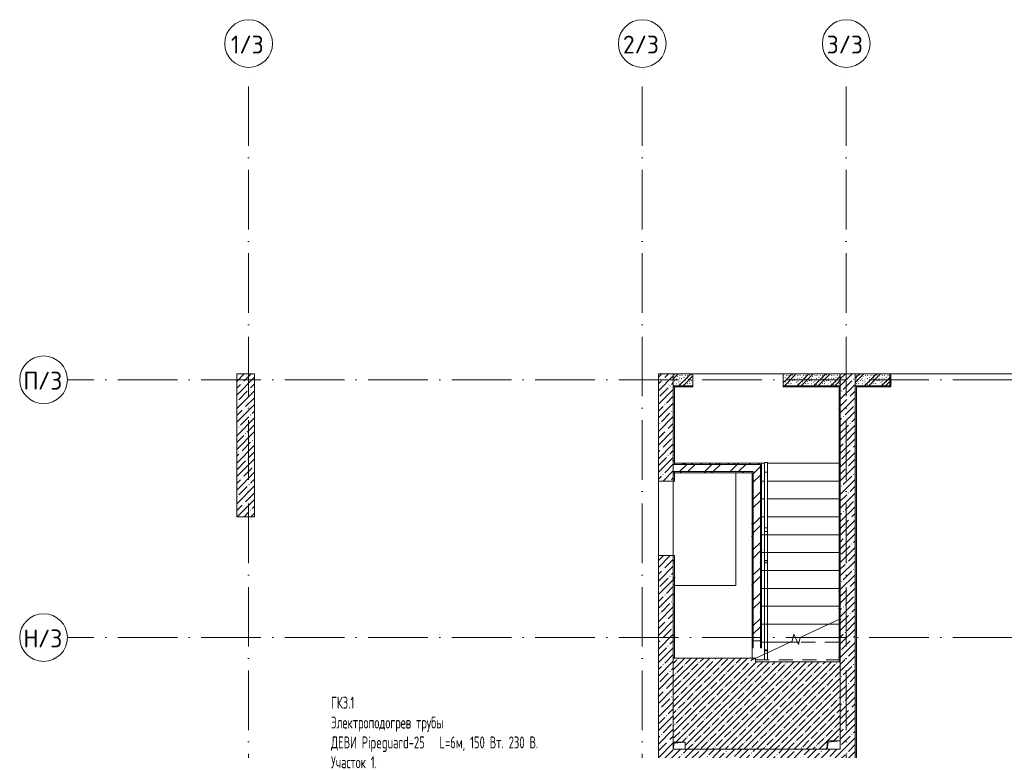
# Model space of a CAD drawing. Header units: millimetres. Extents: x 83162 to 161202, y 56220 to 105342.
# Tile 9 of 152: x 83162 to 99670, y 93083 to 105342. Entities that reach past the tile are written whole.
import ezdxf
from ezdxf import colors
from ezdxf.entities.mleader import LeaderData, LeaderLine
from ezdxf.math import Vec2, Vec3

# ---------------------------------------------------------------- set-up
doc = ezdxf.new("R2010")
doc.units = ezdxf.units.MM
doc.linetypes.add('4_ Штрихпунктир_ 10 х 2 мм', pattern=[1400, 1000, -200, 0, -200])
doc.linetypes.add('Сверху', pattern=[396.875, 238.125, -158.75])
for name, color, linetype, lineweight in [('_Сверху_ - Линия разреза ограждения', 7, 'Сверху', 9), ('_Сверху_ - Перила', 7, 'Сверху', 9), ('A-DETL-GENF-OTLN', 7, 'Continuous', 9), ('A-DOOR-____-OTLN', 7, 'Continuous', 9), ('A-DOOR-OPNG-OTLN', 7, 'Continuous', 9), ('A-FLOR-____-MCUT', 7, 'Continuous', 9), ('A-FLOR-____-OTLN', 7, 'Continuous', 9), ('A-FLOR-____-PATT', 7, 'Continuous', 9), ('A-WALL-____-MCUT', 7, 'Continuous', 9), ('A-WALL-____-OTLN', 7, 'Continuous', 9), ('A-WALL-____-PATT', 7, 'Continuous', 9), ('I-WALL-____-MCUT', 7, 'Continuous', 9), ('I-WALL-____-OTLN', 7, 'Continuous', 9), ('M-EQPM-____-OTLN', 7, 'Continuous', 9), ('S-COLS-____-MCUT', 7, 'Continuous', 9), ('S-COLS-____-OTLN', 7, 'Continuous', 9), ('S-GRID-____-IDEN', 7, 'Continuous', 9), ('S-GRID-____-OTLN', 7, 'Continuous', 9), ('S-STRS-____-MBND', 7, 'Сверху', 9), ('S-STRS-____-OTLN', 7, 'Continuous', 9), ('ДЕВИ', 7, 'Continuous', 0), ('Ограждение', 7, 'Continuous', 9), ('Опоры', 7, 'Continuous', 9), ('Перила', 7, 'Continuous', 9), ('Поручни', 7, 'Continuous', 9)]:
    doc.layers.add(name, color=color, linetype=linetype, lineweight=lineweight)
doc.styles.add('GOST Common_1', font='GOST_Common.ttf', dxfattribs={"height": 300})
doc.styles.add('ДЕВИ', font='CS_Gost2304.shx', dxfattribs={"width": 0.8})
pattern_1 = [(45, (0, 0), (-114.04925, 114.04925), []), (45, (114.05, 0), (-114.04925, 114.04925), [201.613, -40.323, 3.353, -36.97])]
pattern_2 = [(45, (0, 0), (-212.13203, 212.13203), []), (45, (0, 141.4), (-212.13203, 212.13203), [])]
pattern_3 = [(135, (150.28, 188.64), (-282.8427, 3e-14), [5, -395]), (135, (174.9, 237.36), (-282.8427, 3e-14), [5, -395]), (135, (211.96, 236.53), (-282.8427, 3e-14), [5, -395]), (135, (114.96, 223.96), (-282.8427, 3e-14), [5, -395]), (135, (77.54, 223.96), (-282.8427, 3e-14), [5, -395]), (135, (57.44, 184.52), (-282.8427, 3e-14), [5, -395]), (135, (66.21, 142.9), (-282.8427, 3e-14), [5, -395]), (135, (107.33, 161), (-282.8427, 3e-14), [5, -395]), (135, (99.08, 130.94), (-282.8427, 3e-14), [5, -395]), (135, (22.6, 136.46), (-282.8427, 3e-14), [5, -395]), (135, (21.16, 168.08), (-282.8427, 3e-14), [5, -395]), (135, (46.13, 96.12), (-282.8427, 3e-14), [5, -395]), (135, (3.54, 74.6), (-282.8427, 3e-14), [5, -395]), (135, (40.3, 47.56), (-282.8427, 3e-14), [5, -395]), (135, (39.77, 18.47), (-282.8427, 3e-14), [5, -395]), (135, (76.94, 37.28), (-282.8427, 3e-14), [5, -395]), (135, (114.18, 62.4), (-282.8427, 3e-14), [5, -395]), (135, (139.87, 90.2), (-282.8427, 3e-14), [5, -395]), (135, (141.44, 15.82), (-282.8427, 3e-14), [5, -395]), (135, (188.69, 26.73), (-282.8427, 3e-14), [5, -395]), (135, (176.14, 51.36), (-282.8427, 3e-14), [5, -395]), (135, (177.03, 0), (-282.8427, 3e-14), [5, -395]), (135, (276.61, 8.22), (-282.8427, 3e-14), [5, -395]), (135, (271.19, 31.72), (-282.8427, 3e-14), [5, -395]), (135, (268.29, 119.65), (-282.8427, 3e-14), [5, -395]), (135, (237.92, 101.95), (-282.8427, 3e-14), [5, -395]), (135, (237.92, 158.27), (-282.8427, 3e-14), [5, -395]), (135, (260.4, 204.35), (-282.8427, 3e-14), [5, -395]), (135, (275.54, 235.4), (-282.8427, 3e-14), [5, -395]), (135, (117.62, 268.96), (-282.8427, 3e-14), [5, -395]), (135, (203.62, 273.83), (-282.8427, 3e-14), [5, -395]), (135, (47.24, 279.3), (-282.8427, 3e-14), [5, -395]), (135, (23.2, 266.16), (-282.8427, 3e-14), [5, -395]), (135, (42.78, 232.52), (-282.8427, 3e-14), [5, -395]), (135, (177.76, 90.57), (-282.8427, 3e-14), [5, -395]), (135, (181.12, 121.8), (-282.8427, 3e-14), [5, -395]), (135, (206.73, 172.06), (-282.8427, 3e-14), [5, -395]), (135, (143.14, 136.62), (-282.8427, 3e-14), [5, -395]), (135, (211.51, 131.86), (-282.8427, 3e-14), [5, -395]), (135, (81.47, 95.1), (-282.8427, 3e-14), [5, -395]), (135, (235.13, 60.46), (-282.8427, 3e-14), [5, -395]), (135, (242.24, 4.89), (-282.8427, 3e-14), [5, -395]), (45, (0, 106.07), (-282.8427, 0), []), (45, (106.07, 0), (-282.8427, 0), []), (45, (176.78, 0), (-282.8427, 0), []), (45, (0, 176.78), (-282.8427, 0), [])]
pattern_4 = [(0, (0, 0), (203.2, 50.8), [3.353, -149.047, 3.353, -149.047, -812.8]), (0, (0, 0), (203.2, 50.8), [-304.8, 3.353, -301.447, 3.353, -149.047, -355.6]), (0, (0, 0), (203.2, 50.8), [-762, 3.353, -98.247, 3.353, -250.647]), (120, (76.2, 25.4), (-145.59409, 150.576362), [3.353, -149.047, 3.353, -149.047, -812.8]), (120, (76.2, 25.4), (-145.59409, 150.576362), [-304.8, 3.353, -301.447, 3.353, -149.047, -355.6]), (120, (76.2, 25.4), (-145.59409, 150.576362), [-762, 3.353, -98.247, 3.353, -250.647]), (240, (101.6, 127), (-57.60591, -201.376362), [3.353, -149.047, 3.353, -149.047, -812.8]), (240, (101.6, 127), (-57.60591, -201.376362), [-304.8, 3.353, -301.447, 3.353, -149.047, -355.6]), (240, (101.6, 127), (-57.60591, -201.376362), [-762, 3.353, -98.247, 3.353, -250.647])]

# ---------------------------------------------------------------- blocks, each defined once
blk = doc.blocks.new('АР_Проем - Настраиваемый-3648971-ВКК_01_К3_З_ЭОМ_греющий кабель_')
at = {"layer": 'A-DOOR-OPNG-OTLN', "color": 254, "lineweight": 5, "true_color": 0xcccccc}
for p, q in [((-625, 125), (625, 125)), ((-625, -125), (625, -125))]:
    blk.add_line(p, q, dxfattribs=at)
blk = doc.blocks.new('КР_Колонна_ЖБ_Прямоугольная - 300x2400h_B40-V7-ВКК_01_К3_З_ЭОМ_греющий кабель_')
at = {"layer": 'S-COLS-____-OTLN', "lineweight": 5, "true_color": 0xcccccc}
h = blk.add_hatch(dxfattribs=at)
h.set_pattern_fill('FP_11', color=254, style=0, pattern_type=2)
h.set_pattern_definition([(225, (86950, 98200), (114.04925, -114.04925), []), (225, (86835.95, 98200), (114.04925, -114.04925), [201.613, -40.323, 3.353, -36.97])])
h.paths.add_polyline_path([(-150, 1200), (-150, -1200), (150, -1200), (150, 1200)])
at = {"layer": 'S-COLS-____-MCUT', "color": 254, "lineweight": 5, "true_color": 0xcccccc}
for p, q in [((150, 1200), (-150, 1200)), ((-150, 1200), (-150, -1200)), ((150, -1200), (150, 1200)), ((-150, -1200), (150, -1200))]:
    blk.add_line(p, q, dxfattribs=at)
blk = doc.blocks.new('АР_Канал вертикальный прямоугольный - ОВО-3635520-ВКК_01_К3_З_ЭОМ_греющий кабель_')
at = {"layer": 'A-DETL-GENF-OTLN', "lineweight": 5, "true_color": 0xf4f4f4}
blk.add_hatch(color=7, dxfattribs=at).paths.add_polyline_path([(-110, -70), (-92, 52), (110, 70), (-110, 70)])
at = {"layer": 'A-DETL-GENF-OTLN', "color": 254, "lineweight": 13, "true_color": 0xcccccc}
for p, q in [((110, 70), (-110, 70)), ((-110, 70), (-110, -70)), ((110, 70), (-110, 70)), ((-110, 70), (-110, -70)), ((-110, -70), (-92, 52)), ((-110, -70), (-92, 52)), ((-92, 52), (110, 70)), ((-92, 52), (110, 70)), ((110, -70), (110, 70)), ((-110, -70), (110, -70))]:
    blk.add_line(p, q, dxfattribs=at)
at = {"layer": 'M-EQPM-____-OTLN', "color": 254, "lineweight": 5, "true_color": 0xcccccc}
for p, q in [((-110, -70), (-110, 70)), ((-110, 70), (110, 70)), ((110, 70), (110, -70)), ((110, -70), (-110, -70))]:
    blk.add_line(p, q, dxfattribs=at)
blk = doc.blocks.new('АР_Канал вертикальный прямоугольный - ОВО-6283216-ВКК_01_К3_З_ЭОМ_греющий кабель_')
at = {"layer": 'A-DETL-GENF-OTLN', "lineweight": 5, "true_color": 0xf4f4f4}
blk.add_hatch(color=7, dxfattribs=at).paths.add_polyline_path([(-100, -60), (-84, 44), (100, 60), (-100, 60)])
at = {"layer": 'A-DETL-GENF-OTLN', "color": 254, "lineweight": 13, "true_color": 0xcccccc}
for p, q in [((100, 60), (-100, 60)), ((-100, 60), (-100, -60)), ((100, 60), (-100, 60)), ((-100, 60), (-100, -60)), ((-100, -60), (-84, 44)), ((-100, -60), (-84, 44)), ((-84, 44), (100, 60)), ((-84, 44), (100, 60)), ((100, -60), (100, 60)), ((-100, -60), (100, -60))]:
    blk.add_line(p, q, dxfattribs=at)
at = {"layer": 'M-EQPM-____-OTLN', "color": 254, "lineweight": 5, "true_color": 0xcccccc}
for p, q in [((-100, -60), (-100, 60)), ((-100, 60), (100, 60)), ((100, 60), (100, -60)), ((100, -60), (-100, -60))]:
    blk.add_line(p, q, dxfattribs=at)
blk = doc.blocks.new('Ограждение - Ограждение-3937994-ВКК_01_К3_З_ЭОМ_греющий кабель_')
at = {"layer": '_Сверху_ - Линия разреза ограждения', "color": 254, "lineweight": 5, "true_color": 0xcccccc}
for p in [(8650, 37350), (8650, 36352)]:
    blk.add_line(p, (8650, 34350), dxfattribs=at)
at = {"layer": 'Поручни', "color": 254, "lineweight": 5, "true_color": 0xcccccc}
for p, q in [((8650, 37350), (8700, 37350)), ((8700, 37350), (8700, 34350)), ((8700, 36352), (8700, 34350)), ((8700, 34350), (8650, 34350))]:
    blk.add_line(p, q, dxfattribs=at)
blk = doc.blocks.new('Тип перил - Перила_Внутренний_-3938193-ВКК_01_К3_З_ЭОМ_греющий кабель_')
at = {"layer": 'Перила', "color": 254, "lineweight": 5, "true_color": 0xcccccc}
for p, q in [((8650, 37350), (8700, 37350)), ((8650, 36415), (8650, 37350)), ((8700, 37350), (8700, 36415)), ((8700, 36415), (8650, 36415)), ((8650, 36415), (8650, 36352)), ((8650, 36352), (8700, 36352)), ((8700, 36352), (8700, 36415))]:
    blk.add_line(p, q, dxfattribs=at)
blk = doc.blocks.new('Тип перил - Перила_Внутренний_-V37-ВКК_01_К3_З_ЭОМ_греющий кабель_')
at = {"layer": '_Сверху_ - Перила', "color": 254, "lineweight": 5, "true_color": 0xcccccc}
for p, q in [((8700, 37350), (8650, 37350)), ((8650, 37350), (8650, 34350)), ((8700, 37350), (8700, 34350)), ((8700, 34350), (8650, 34350))]:
    blk.add_line(p, q, dxfattribs=at)
blk = doc.blocks.new('PRJ_Опора_Прямоугольная_КТорцу_1эт - PRJ_Опора_Прямоугольная_КТорцу_1эт-4031404-ВКК_01_К3_З_ЭОМ_греющий кабель_')
at = {"layer": 'Опоры', "color": 254, "lineweight": 5, "true_color": 0xcccccc}
for p, q in [((20, 20), (-20, 20)), ((-20, 20), (-20, -20)), ((20, -20), (20, 20)), ((-20, -20), (20, -20))]:
    blk.add_line(p, q, dxfattribs=at)
blk = doc.blocks.new('Ограждение - Ограждение-4032749-ВКК_01_К3_З_ЭОМ_греющий кабель_')
at = {"layer": '_Сверху_ - Линия разреза ограждения', "color": 254, "lineweight": 5, "true_color": 0xcccccc}
for p, q in [((8650, 34298), (8650, 34200)), ((8650, 34298), (8650, 34200)), ((8700, 34200), (8650, 34200)), ((8700, 34200), (8650, 34200)), ((8700, 34321), (8700, 34200)), ((8700, 34321), (8700, 34200))]:
    blk.add_line(p, q, dxfattribs=at)
at = {"layer": 'Поручни', "color": 254, "lineweight": 5, "true_color": 0xcccccc}
for p, q in [((8650, 34350), (8700, 34350)), ((8650, 34350), (8650, 34298)), ((8700, 34350), (8700, 34321)), ((8650, 34298), (8700, 34321)), ((8650, 34298), (8700, 34321))]:
    blk.add_line(p, q, dxfattribs=at)
blk = doc.blocks.new('Тип перил - Перила_Внутренний_-4032753-ВКК_01_К3_З_ЭОМ_греющий кабель_')
at = {"layer": '_Сверху_ - Перила', "color": 254, "lineweight": 5, "true_color": 0xcccccc}
for p, q in [((8650, 34298), (8650, 34200)), ((8700, 34200), (8650, 34200)), ((8700, 34321), (8700, 34200))]:
    blk.add_line(p, q, dxfattribs=at)
at = {"layer": 'Перила', "color": 254, "lineweight": 5, "true_color": 0xcccccc}
for p, q in [((8700, 34350), (8650, 34350)), ((8650, 34350), (8650, 34298)), ((8700, 34350), (8700, 34321)), ((8650, 34298), (8700, 34321))]:
    blk.add_line(p, q, dxfattribs=at)
blk = doc.blocks.new('PRJ_Опора_Прямоугольная_КТорцу_1эт - PRJ_Опора_Прямоугольная_КТорцу_1эт-V38-ВКК_01_К3_З_ЭОМ_греющий кабель_')
at = {"layer": 'Опоры', "color": 254, "lineweight": 5, "true_color": 0xcccccc}
for p, q in [((20, 20), (0, 20)), ((20, -20), (20, 20)), ((0, -20), (20, -20))]:
    blk.add_line(p, q, dxfattribs=at)
blk = doc.blocks.new('Ограждение - Ограждение-4032907-ВКК_01_К3_З_ЭОМ_греющий кабель_')
at = {"layer": 'Поручни', "color": 254, "lineweight": 5, "true_color": 0xcccccc}
for p, q in [((8650, 37510), (8700, 37510)), ((8650, 37510), (8650, 37350)), ((8700, 37510), (8700, 37350)), ((8700, 37350), (8650, 37350))]:
    blk.add_line(p, q, dxfattribs=at)
blk = doc.blocks.new('240311_Наметкина 10_РД_АР_К3_R21_rvt-1-ВКК_01_К3_З_ЭОМ_греющий кабель_')
at = {"layer": 'A-FLOR-____-PATT', "lineweight": 5, "true_color": 0xcccccc}
h = blk.add_hatch(dxfattribs=at)
h.set_pattern_fill('FP_27', color=254, style=0, pattern_type=2)
h.set_pattern_definition([(45, (0, 0), (-105.00536, 105.00536), [148.5, -24.75, 4.95, -24.75]), (45, (0, 104.94), (-105.00536, 105.00536), [])])
h.paths.add_polyline_path([(96700, 93100), (96700, 93240), (96920, 93240), (96920, 94570), (95500, 94570), (95500, 94630), (94120, 94630), (94120, 93220), (94320, 93220), (94320, 93100), (95085, 93100)])
at = {"layer": 'A-WALL-____-PATT', "lineweight": 5, "true_color": 0xcccccc}
h = blk.add_hatch(dxfattribs=at)
h.set_pattern_fill('FP_1', color=254, style=0, pattern_type=2)
h.set_pattern_definition(pattern_1)
h.paths.add_polyline_path([(94020, 90950), (94120, 90950), (94120, 96350), (93870, 96350), (93870, 90950)])
h.paths.add_polyline_path([(94120, 97600), (94120, 99400), (93870, 99400), (93870, 97600)])
h = blk.add_hatch(dxfattribs=at)
h.set_pattern_fill('FP_29', color=254, style=0, pattern_type=2)
h.set_pattern_definition(pattern_3)
h.paths.add_polyline_path([(94450, 99200), (94450, 99400), (94120, 99400), (94120, 99200)])
h = blk.add_hatch(dxfattribs=at)
h.set_pattern_fill('FP_29', color=254, style=0, pattern_type=2)
h.set_pattern_definition(pattern_3)
h.paths.add_polyline_path([(96920, 99200), (96920, 99400), (95960, 99400), (95960, 99200)])
h = blk.add_hatch(dxfattribs=at)
h.set_pattern_fill('FP_1', color=254, style=0, pattern_type=2)
h.set_pattern_definition(pattern_1)
h.paths.add_polyline_path([(97170, 90600), (97170, 99400), (96920, 99400), (96920, 90600)])
h = blk.add_hatch(dxfattribs=at)
h.set_pattern_fill('FP_29', color=254, style=0, pattern_type=2)
h.set_pattern_definition(pattern_3)
h.paths.add_polyline_path([(97170, 99200), (97750, 99200), (97750, 99400), (97170, 99400), (97170, 99332)])
h = blk.add_hatch(dxfattribs=at)
h.set_pattern_fill('FP_28', color=254, style=0, pattern_type=2)
h.set_pattern_definition(pattern_2)
h.paths.add_polyline_path([(95460, 97760), (95460, 97880), (94120, 97880), (94120, 97760), (95085, 97760)])
h = blk.add_hatch(dxfattribs=at)
h.set_pattern_fill('FP_28', color=254, style=0, pattern_type=2)
h.set_pattern_definition(pattern_2)
h.paths.add_polyline_path([(95460, 94918), (95580, 94918), (95580, 97880), (95460, 97880), (95460, 96682)])
h = blk.add_hatch(dxfattribs=at)
h.set_pattern_fill('FP_1', color=254, style=0, pattern_type=2)
h.set_pattern_definition(pattern_1)
h.paths.add_polyline_path([(96718, 92850), (96920, 92850), (96920, 93100), (94120, 93100), (94120, 92850), (96700, 92850)])
at = {"layer": 'A-FLOR-____-MCUT', "color": 254, "lineweight": 5, "true_color": 0xcccccc}
for p, q in [((95500, 94630), (94120, 94630)), ((94120, 94630), (94120, 93220)), ((95500, 94570), (95500, 94630)), ((96920, 94570), (95500, 94570)), ((96920, 93240), (96920, 94570)), ((94320, 93100), (96700, 93100))]:
    blk.add_line(p, q, dxfattribs=at)
at = {"layer": 'A-FLOR-____-OTLN', "color": 254, "lineweight": 5, "true_color": 0xcccccc}
for p, q in [((95960, 99400), (94450, 99400)), ((100470, 99400), (97770, 99400)), ((95170, 95850), (95170, 97740)), ((93870, 97600), (93870, 96350)), ((94120, 97600), (94120, 96350)), ((94120, 96350), (94120, 97600)), ((94140, 95850), (95170, 95850))]:
    blk.add_line(p, q, dxfattribs=at)
at = {"layer": 'A-WALL-____-MCUT', "color": 254, "lineweight": 5, "true_color": 0xcccccc}
for p, q in [((93870, 99400), (93870, 97600)), ((94120, 99400), (93870, 99400)), ((94120, 97600), (94120, 99400)), ((94450, 99400), (94120, 99400)), ((94120, 99400), (94120, 99200)), ((94450, 99200), (94450, 99400)), ((96920, 99400), (95960, 99400)), ((95960, 99400), (95960, 99200)), ((96920, 99400), (96920, 93240)), ((97170, 99400), (96920, 99400)), ((96920, 99200), (96920, 99400)), ((97170, 90600), (97170, 99400)), ((97750, 99400), (97170, 99400)), ((97170, 99400), (97170, 99200)), ((97750, 99200), (97750, 99400)), ((94120, 99200), (94450, 99200)), ((95960, 99200), (96920, 99200)), ((97170, 99200), (97750, 99200)), ((93870, 97600), (94120, 97600)), ((93870, 96350), (93870, 91600)), ((94120, 96350), (93870, 96350)), ((94120, 93220), (94120, 96350)), ((96700, 93100), (94320, 93100))]:
    blk.add_line(p, q, dxfattribs=at)
at = {"layer": 'I-WALL-____-MCUT', "color": 254, "lineweight": 5, "true_color": 0xcccccc}
for p, q in [((95460, 97880), (94120, 97880)), ((94120, 97880), (94120, 97760)), ((94120, 97760), (95460, 97760)), ((95580, 97880), (95460, 97880)), ((95460, 97760), (95460, 94918)), ((95580, 94918), (95580, 97880)), ((95460, 94918), (95580, 94918))]:
    blk.add_line(p, q, dxfattribs=at)
at = {"layer": 'I-WALL-____-OTLN', "color": 254, "lineweight": 5, "true_color": 0xcccccc}
for p, q in [((95460, 94800), (95460, 94918)), ((95580, 94918), (95580, 94800))]:
    blk.add_line(p, q, dxfattribs=at)
at = {"layer": 'S-STRS-____-MBND', "color": 254, "linetype": 'Continuous', "lineweight": 5, "true_color": 0xcccccc}
for p, q in [((96248, 94977), (96920, 95290)), ((96112, 94913), (96140, 95030)), ((96140, 95030), (96220, 94860)), ((96220, 94860), (96248, 94977)), ((95700, 94721), (96112, 94913)), ((95440, 94600), (95650, 94698))]:
    blk.add_line(p, q, dxfattribs=at)
at = {"layer": 'S-STRS-____-MBND', "color": 254, "lineweight": 5, "true_color": 0xcccccc}
for p, q in [((96900, 95200), (96727, 95200)), ((96900, 95200), (96727, 95200)), ((96201, 94900), (96083, 94900)), ((96201, 94900), (96083, 94900)), ((96900, 94900), (96229, 94900)), ((96900, 94900), (96229, 94900)), ((96920, 94782), (96920, 94600)), ((96920, 94600), (95440, 94600))]:
    blk.add_line(p, q, dxfattribs=at)
at = {"layer": 'S-STRS-____-OTLN', "color": 254, "lineweight": 5, "true_color": 0xcccccc}
for p, q in [((95650, 97900), (95600, 97900)), ((96900, 97900), (95700, 97900)), ((95650, 97600), (95600, 97600)), ((96900, 97600), (95700, 97600)), ((95650, 97300), (95600, 97300)), ((96900, 97300), (95700, 97300)), ((95650, 97000), (95600, 97000)), ((96900, 97000), (95700, 97000)), ((96900, 96700), (95600, 96700)), ((96900, 96400), (95600, 96400)), ((96900, 96100), (95600, 96100)), ((96900, 95800), (95600, 95800)), ((96900, 95500), (95600, 95500)), ((96727, 95200), (95600, 95200)), ((95440, 94800), (95440, 94630)), ((96083, 94900), (95600, 94900)), ((96229, 94900), (96201, 94900))]:
    blk.add_line(p, q, dxfattribs=at)
at = {"layer": 'S-STRS-____-OTLN', "color": 254, "linetype": 'Сверху', "lineweight": 5, "true_color": 0xcccccc}
for p, q in [((95650, 97900), (95600, 97900)), ((96900, 97900), (95700, 97900)), ((95650, 97600), (95600, 97600)), ((96900, 97600), (95700, 97600)), ((95650, 97300), (95600, 97300)), ((96900, 97300), (95700, 97300)), ((95650, 97000), (95600, 97000)), ((96900, 97000), (95700, 97000)), ((96900, 96700), (95600, 96700)), ((96900, 96400), (95600, 96400)), ((96900, 96100), (95600, 96100)), ((96900, 95800), (95600, 95800)), ((96900, 95500), (95600, 95500)), ((96727, 95200), (95600, 95200)), ((96083, 94900), (95600, 94900)), ((96229, 94900), (96201, 94900))]:
    blk.add_line(p, q, dxfattribs=at)
at = {"layer": 'A-DOOR-____-OTLN', "color": 254, "lineweight": 5, "true_color": 0xcccccc, "rotation": 90.00000000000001}
blk.add_blockref('АР_Проем - Настраиваемый-3648971-ВКК_01_К3_З_ЭОМ_греющий кабель_', (93995, 96975), dxfattribs=at)
at = {"layer": 'M-EQPM-____-OTLN', "color": 254, "lineweight": 5, "true_color": 0xcccccc}
for name, p in [('АР_Канал вертикальный прямоугольный - ОВО-6283216-ВКК_01_К3_З_ЭОМ_греющий кабель_', (94220, 93160)), ('АР_Канал вертикальный прямоугольный - ОВО-3635520-ВКК_01_К3_З_ЭОМ_греющий кабель_', (96810, 93170))]:
    blk.add_blockref(name, p, dxfattribs=at)
at = {"layer": 'S-COLS-____-OTLN', "color": 254, "lineweight": 5, "true_color": 0xcccccc, "rotation": 180}
blk.add_blockref('КР_Колонна_ЖБ_Прямоугольная - 300x2400h_B40-V7-ВКК_01_К3_З_ЭОМ_греющий кабель_', (86950, 98200), dxfattribs=at)
at = {"layer": 'Ограждение', "color": 254, "lineweight": 5, "true_color": 0xcccccc}
for name in ['Ограждение - Ограждение-4032907-ВКК_01_К3_З_ЭОМ_греющий кабель_', 'Ограждение - Ограждение-3937994-ВКК_01_К3_З_ЭОМ_греющий кабель_', 'Ограждение - Ограждение-4032749-ВКК_01_К3_З_ЭОМ_греющий кабель_']:
    blk.add_blockref(name, (87000, 60400), dxfattribs=at)
at = {"layer": 'Опоры', "color": 254, "lineweight": 5, "true_color": 0xcccccc}
for name, p, rotation in [('PRJ_Опора_Прямоугольная_КТорцу_1эт - PRJ_Опора_Прямоугольная_КТорцу_1эт-4031404-ВКК_01_К3_З_ЭОМ_греющий кабель_', (95675, 96250), 89.99999999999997), ('PRJ_Опора_Прямоугольная_КТорцу_1эт - PRJ_Опора_Прямоугольная_КТорцу_1эт-V38-ВКК_01_К3_З_ЭОМ_греющий кабель_', (95675, 94750), 90.00000000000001)]:
    blk.add_blockref(name, p, dxfattribs=dict(at, rotation=rotation))
at = {"layer": 'Перила', "color": 254, "lineweight": 5, "true_color": 0xcccccc}
for name in ['Тип перил - Перила_Внутренний_-3938193-ВКК_01_К3_З_ЭОМ_греющий кабель_', 'Тип перил - Перила_Внутренний_-V37-ВКК_01_К3_З_ЭОМ_греющий кабель_', 'Тип перил - Перила_Внутренний_-4032753-ВКК_01_К3_З_ЭОМ_греющий кабель_']:
    blk.add_blockref(name, (87000, 60400), dxfattribs=at)
blk = doc.blocks.new('Ось сетки - 8_0 мм-31302-ВКК_01_К3_З_ЭОМ_греющий кабель_')
at = {"layer": 'S-GRID-____-IDEN', "color": 254, "lineweight": 5, "true_color": 0xcccccc}
blk.add_circle((0, 0), 4, dxfattribs=at)
blk = doc.blocks.new('Наметкина 10_РД_АР_К3_Отделка_R21_rvt-1-ВКК_01_К3_З_ЭОМ_греющий кабель_')
at = {"layer": 'A-WALL-____-PATT', "lineweight": 5, "true_color": 0xaaaaaa}
h = blk.add_hatch(dxfattribs=at)
h.set_pattern_fill('FP_35', color=253, style=0, pattern_type=2)
h.set_pattern_definition(pattern_4)
h.paths.add_polyline_path([(97770, 99200), (97770, 99400), (97750, 99400), (97750, 99200)])
h = blk.add_hatch(dxfattribs=at)
h.set_pattern_fill('FP_35', color=253, style=0, pattern_type=2)
h.set_pattern_definition(pattern_4)
h.paths.add_polyline_path([(94120, 97880), (94140, 97880), (94140, 99200), (94120, 99200)])
h = blk.add_hatch(dxfattribs=at)
h.set_pattern_fill('FP_35', color=253, style=0, pattern_type=2)
h.set_pattern_definition(pattern_4)
h.paths.add_polyline_path([(96920, 99180), (96920, 99200), (95960, 99200), (95960, 99180)])
h.paths.add_polyline_path([(94450, 99180), (94450, 99200), (94140, 99200), (94140, 99180)])
h = blk.add_hatch(dxfattribs=at)
h.set_pattern_fill('FP_35', color=253, style=0, pattern_type=2)
h.set_pattern_definition(pattern_4)
h.paths.add_polyline_path([(96920, 94600), (96920, 99200), (96900, 99200), (96900, 94600)])
h = blk.add_hatch(dxfattribs=at)
h.set_pattern_fill('FP_35', color=253, style=0, pattern_type=2)
h.set_pattern_definition(pattern_4)
h.paths.add_polyline_path([(97190, 90700), (97190, 99200), (97170, 99200), (97170, 90700)])
h = blk.add_hatch(dxfattribs=at)
h.set_pattern_fill('FP_35', color=253, style=0, pattern_type=2)
h.set_pattern_definition(pattern_4)
h.paths.add_polyline_path([(103720, 99180), (103720, 99200), (103430, 99200), (103430, 99180), (103700, 99180)])
h.paths.add_polyline_path([(100470, 99180), (101230, 99180), (101230, 99200), (100470, 99200)])
h.paths.add_polyline_path([(97190, 99180), (97770, 99180), (97770, 99200), (97190, 99200)])
h = blk.add_hatch(dxfattribs=at)
h.set_pattern_fill('FP_35', color=253, style=0, pattern_type=2)
h.set_pattern_definition(pattern_4)
h.paths.add_polyline_path([(95580, 97880), (95600, 97880), (95600, 97900), (94140, 97900), (94140, 97880), (95085, 97880)])
h = blk.add_hatch(dxfattribs=at)
h.set_pattern_fill('FP_35', color=253, style=0, pattern_type=2)
h.set_pattern_definition(pattern_4)
h.paths.add_polyline_path([(94140, 94918), (94140, 96350), (94120, 96350), (94120, 94918)])
h.paths.add_polyline_path([(94140, 97600), (94140, 97760), (94120, 97760), (94120, 97600)])
h = blk.add_hatch(dxfattribs=at)
h.set_pattern_fill('FP_35', color=253, style=0, pattern_type=2)
h.set_pattern_definition(pattern_4)
h.paths.add_polyline_path([(95440, 97740), (95460, 97740), (95460, 97760), (94140, 97760), (94140, 97740), (95085, 97740)])
h = blk.add_hatch(dxfattribs=at)
h.set_pattern_fill('FP_35', color=253, style=0, pattern_type=2)
h.set_pattern_definition(pattern_4)
h.paths.add_polyline_path([(95460, 94918), (95460, 97740), (95440, 97740), (95440, 94918)])
h = blk.add_hatch(dxfattribs=at)
h.set_pattern_fill('FP_35', color=253, style=0, pattern_type=2)
h.set_pattern_definition(pattern_4)
h.paths.add_polyline_path([(95600, 94918), (95600, 97880), (95580, 97880), (95580, 94918)])
at = {"layer": 'A-WALL-____-MCUT', "color": 253, "lineweight": 5, "true_color": 0xaaaaaa}
for p, q in [((97770, 99400), (97750, 99400)), ((97750, 99400), (97750, 99200)), ((97770, 99200), (97770, 99400)), ((94140, 99200), (94120, 99200)), ((94120, 99200), (94120, 97880)), ((94450, 99200), (94140, 99200)), ((94140, 99200), (94140, 99180)), ((94140, 97900), (94140, 99180)), ((94140, 99180), (94450, 99180)), ((94450, 99180), (94450, 99200)), ((96920, 99200), (95960, 99200)), ((95960, 99200), (95960, 99180)), ((95960, 99180), (96920, 99180)), ((96900, 99200), (96900, 94600)), ((96920, 99200), (96900, 99200)), ((96920, 94600), (96920, 99200)), ((96920, 99180), (96920, 99200)), ((97190, 99200), (97170, 99200)), ((97170, 99200), (97170, 90700)), ((97190, 90700), (97190, 99200)), ((97750, 99200), (97190, 99200)), ((97190, 99200), (97190, 99180)), ((97190, 99180), (97770, 99180)), ((97770, 99180), (97770, 99200)), ((95600, 97900), (94140, 97900)), ((94140, 97900), (94140, 97880)), ((95600, 97880), (95600, 97900)), ((94120, 97880), (94140, 97880)), ((94140, 97760), (94120, 97760)), ((94120, 97760), (94120, 97600)), ((94140, 97880), (95580, 97880)), ((95460, 97760), (94140, 97760)), ((94140, 97760), (94140, 97740)), ((94140, 97600), (94140, 97740)), ((94140, 97740), (95440, 97740)), ((95440, 97740), (95440, 94918)), ((95460, 97740), (95460, 97760)), ((95460, 94918), (95460, 97740)), ((95580, 97880), (95580, 94918)), ((95600, 94918), (95600, 97880)), ((94120, 97600), (94140, 97600)), ((94140, 96350), (94120, 96350)), ((94120, 96350), (94120, 94918)), ((94140, 94918), (94140, 96350)), ((94120, 94918), (94140, 94918)), ((95440, 94918), (95460, 94918)), ((95580, 94918), (95600, 94918)), ((96900, 94600), (96920, 94600))]:
    blk.add_line(p, q, dxfattribs=at)
at = {"layer": 'A-WALL-____-OTLN', "color": 253, "lineweight": 5, "true_color": 0xaaaaaa}
for p, q in [((94140, 94918), (94140, 94645)), ((95440, 94800), (95440, 94918)), ((95460, 94800), (95440, 94800)), ((95460, 94918), (95460, 94800)), ((95580, 94800), (95580, 94918)), ((95600, 94800), (95580, 94800)), ((95600, 94918), (95600, 94800)), ((94120, 94645), (94140, 94645)), ((94140, 94645), (94140, 94630)), ((96900, 94570), (96900, 94600))]:
    blk.add_line(p, q, dxfattribs=at)
at = {"layer": 'S-GRID-____-OTLN', "color": 254, "linetype": '4_ Штрихпунктир_ 10 х 2 мм', "lineweight": 5, "true_color": 0xcccccc}
for p, q in [((87000, 57020), (87000, 104542)), ((93600, 57020), (93600, 104542)), ((97020, 57020), (97020, 104542)), ((153010, 99300), (83962, 99300)), ((153010, 94975), (83962, 94975))]:
    blk.add_line(p, q, dxfattribs=at)
at = {"layer": 'S-GRID-____-IDEN', "color": 254, "lineweight": 5, "true_color": 0xcccccc, "xscale": 99.99999999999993, "yscale": 99.99999999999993, "zscale": 99.99999999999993}
for p in [(87000, 104942), (93600, 104942), (97020, 104942)]:
    blk.add_blockref('Ось сетки - 8_0 мм-31302-ВКК_01_К3_З_ЭОМ_греющий кабель_', p, dxfattribs=at)
at = {"layer": 'S-GRID-____-IDEN', "color": 254, "lineweight": 5, "true_color": 0xcccccc, "xscale": 99.99999999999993, "yscale": 99.99999999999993, "zscale": 99.99999999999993, "rotation": 89.99999999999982}
for p in [(83562, 99300), (83562, 94975)]:
    blk.add_blockref('Ось сетки - 8_0 мм-31302-ВКК_01_К3_З_ЭОМ_греющий кабель_', p, dxfattribs=at)
at = {"layer": 'S-GRID-____-IDEN', "color": 254, "lineweight": 5, "true_color": 0xcccccc, "char_height": 300, "attachment_point": 1, "style": 'GOST Common_1'}
for s, insert, width in [('1/3', (86702, 105075), 713.5), ('2/3', (93276, 105075), 777.64), ('3/3', (96692, 105075), 785.65), ('\\fGOST Common|b0|i0|c204|p34|;П', (83224, 99435), 296.62), ('/3', (83468, 99435), 521.1), ('\\fGOST Common|b0|i0|c204|p34|;Н', (83224, 95110), 296.62), ('/3', (83468, 95110), 521.1)]:
    blk.add_mtext(s, dxfattribs=dict(at, insert=insert, width=width))

msp = doc.modelspace()

# ---------------------------------------------------------------- block references
at = {"lineweight": 5}
for name in ['Наметкина 10_РД_АР_К3_Отделка_R21_rvt-1-ВКК_01_К3_З_ЭОМ_греющий кабель_', '240311_Наметкина 10_РД_АР_К3_R21_rvt-1-ВКК_01_К3_З_ЭОМ_греющий кабель_']:
    msp.add_blockref(name, (0, 0), dxfattribs=at)

# ---------------------------------------------------------------- leaders
at = {"layer": 'ДЕВИ', "color": 7}
ml = msp.add_multileader_mtext('Standard', dxfattribs=at)
ml.set_content('{\\C7;ГК3.1\\PЭлектроподогрев трубы\\PДЕВИ Pipeguard-25   L=6м, 150 Вт. 230 В.^JУчасток 1.}', color=5, style='ДЕВИ')
ml.set_leader_properties()
ml.build(insert=Vec2(0, 0))
ml.multileader.update_dxf_attribs({"text_left_attachment_type": 5, "text_right_attachment_type": 5, "dogleg_length": 1, "arrow_head_size": 50})
ctx = ml.context
ctx.base_point, ctx.char_height, ctx.arrow_head_size, ctx.landing_gap_size, ctx.plane_origin = Vec3(88383, 92717), 200, 50, 0, Vec3(101449, 94024)
ctx.left_attachment, ctx.right_attachment = 5, 5
notes = []
notes.append((ctx, [(1, (1, 1, 0), (88382, 92717), (1, 0), 1, [(0, [(87300, 90950)], 0, [])])]))
ctx.mtext.insert, ctx.mtext.width, ctx.mtext.flow_direction = Vec3(88383, 93982), 6278.47, 5
for ctx, leaders in notes:
    for number, flags, end, landing, length, lines in leaders:
        leader = LeaderData()
        leader.index, (leader.has_last_leader_line, leader.has_dogleg_vector, leader.attachment_direction) = number, flags
        leader.last_leader_point, leader.dogleg_vector, leader.dogleg_length = Vec3(end), Vec3(landing), length
        for number, points, colour, breaks in lines:
            line = LeaderLine()
            line.index, line.vertices, line.color, line.breaks = number, Vec3.list(points), colors.encode_raw_color(colour), breaks
            leader.lines.append(line)
        ctx.leaders.append(leader)

doc.saveas('drawing.dxf')
